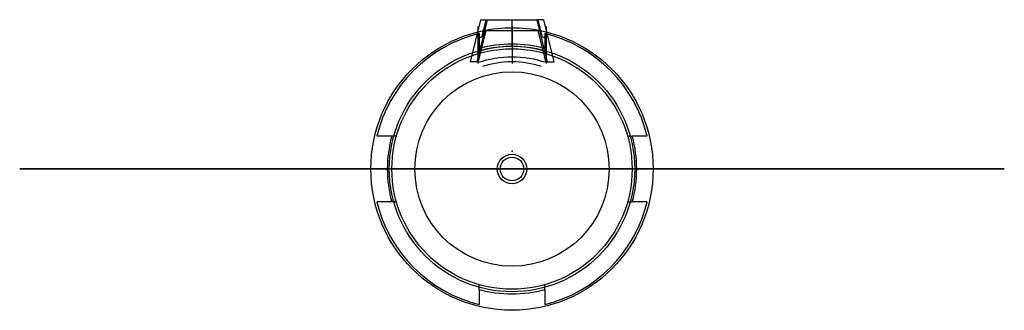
# Model space of a CAD drawing. Header units: inches. Extents: x -3.75 to 3.75, y -1.07 to 1.14.
import ezdxf

# ---------------------------------------------------------------- set-up
doc = ezdxf.new("R2010")
doc.units = ezdxf.units.IN
doc.header["$MEASUREMENT"] = 0
for name, color, linetype in [('Flask - Petite - Modular v9_Sketch1', 7, 'Continuous'), ('Modular - Placebo - Bayonet Connector v4_Sketch1', 7, 'Continuous'), ('Modular - Placebo - Bayonet Connector v4_Sketch2', 7, 'Continuous'), ('Modular - Placebo - Bayonet Connector v4_Sketch3', 7, 'Continuous'), ('Modular - Placebo - Bayonet Connector v4_Sketch4', 7, 'Continuous'), ('Modular - Placebo - Bayonet Connector v4_Sketch5', 7, 'Continuous'), ('Modular - Placedo - Cord Set v4_Sketch1', 7, 'Continuous'), ('Modular - Placedo - Cord Set v4_Sketch2', 7, 'Continuous'), ('Modular - Placedo - Cord Set v4_Sketch3', 7, 'Continuous'), ('Modular - Placedo - Cord Set v4_Sketch4', 7, 'Continuous')]:
    doc.layers.add(name, color=color, linetype=linetype)

# ---------------------------------------------------------------- blocks, each defined once
blk = doc.blocks.new('Modular-Placebo-BayonetConnectorv4')
at = {"layer": 'Modular - Placebo - Bayonet Connector v4_Sketch1'}
blk.add_circle((0, 0), 0.915, dxfattribs=at)
blk.add_point((0, 0), dxfattribs=at)
at = {"layer": 'Modular - Placebo - Bayonet Connector v4_Sketch2'}
for p, q in [((0, 1.06, 0.44), (0, 0.95, 0.44)), ((-0.25, 1.0301, 0.44), (-0.25, 0.9165, 0.44)), ((0.25, 1.0301, 0.44), (0.25, 0.9165, 0.44)), ((-0.25, 0.8802, 0.44), (-0.25, 0.9165, 0.44)), ((0.25, 0.8802, 0.44), (0.25, 0.9165, 0.44)), ((-0.9165, 0.25, 0.44), (-1.0301, 0.25, 0.44)), ((-0.8802, 0.25, 0.44), (-0.9165, 0.25, 0.44)), ((0.8802, 0.25, 0.44), (0.9165, 0.25, 0.44)), ((1.0301, 0.25, 0.44), (0.9165, 0.25, 0.44)), ((-0.9165, -0.25, 0.44), (-1.0301, -0.25, 0.44)), ((-0.8802, -0.25, 0.44), (-0.9165, -0.25, 0.44)), ((0.8802, -0.25, 0.44), (0.9165, -0.25, 0.44)), ((1.0301, -0.25, 0.44), (0.9165, -0.25, 0.44)), ((-0.25, -0.9165, 0.44), (-0.25, -0.8802, 0.44)), ((0.25, -0.9165, 0.44), (0.25, -0.8802, 0.44)), ((-0.25, -0.9165, 0.44), (-0.25, -1.0301, 0.44)), ((0.25, -0.9165, 0.44), (0.25, -1.0301, 0.44))]:
    blk.add_line(p, q, dxfattribs=at)
blk.add_circle((0, 0, 0.44), 0.915, dxfattribs=at)
for radius, start, end in [(1.06, 103.64168, 166.35832), (1.06, 13.64168, 76.35832), (0.95, 74.74248, 105.25752), (0.95, 164.74248, 195.25752), (0.95, 344.74248, 15.25752), (1.06, 193.64168, 256.35832), (1.06, 283.64168, 346.35832), (0.95, 254.74248, 285.25752)]:
    blk.add_arc((0, 0, 0.44), radius, start, end, dxfattribs=at)
blk.add_point((0, 0, 0.44), dxfattribs=at)
at = {"layer": 'Modular - Placebo - Bayonet Connector v4_Sketch3'}
for p, q in [((-0.26, 1.0829, 1.3345), (-0.26, 0.8029, 1.3345)), ((0, 1.0829, 1.3345), (0, 0.8029, 1.3345)), ((0.26, 1.0829, 1.3345), (0.26, 0.8029, 1.3345))]:
    blk.add_line(p, q, dxfattribs=at)
for radius in [1.075, 0.9345]:
    blk.add_circle((0, 0, 1.3345), radius, dxfattribs=at)
for radius, start, end in [(0.9424, 73.98976, 106.02082), (0.8424, 72.02807, 107.98388)]:
    blk.add_arc((0.0001, 0.0079, 1.3345), radius, start, end, dxfattribs=at)
blk.add_point((0, 0, 1.3345), dxfattribs=at)
at = {"layer": 'Modular - Placebo - Bayonet Connector v4_Sketch4'}
for p, q in [((-0.2, 1.05, 1.3345), (-0.26, 0.8091, 1.3345)), ((0.2, 1.05, 1.3345), (-0.2, 1.05, 1.3345)), ((0.26, 0.8092, 1.3345), (0.2, 1.05, 1.3345)), ((-0.26, 0.9137, 1.3345), (-0.26, 0.8091, 1.3345)), ((0.26, 0.8092, 1.3345), (0.26, 0.9137, 1.3345))]:
    blk.add_line(p, q, dxfattribs=at)
for radius, start, end in [(0.9424, 73.98976, 106.02082), (0.8424, 72.02807, 107.98388)]:
    blk.add_arc((0.0001, 0.0079, 1.3345), radius, start, end, dxfattribs=at)
blk.add_point((0, 0, 1.3345), dxfattribs=at)
at = {"layer": 'Modular - Placebo - Bayonet Connector v4_Sketch5'}
for p, q in [((-0.2395, 1.1356, 1.317), (-0.3198, 0.8149, 1.3479)), ((-0.1886, 1.1355, 1.317), (-0.2689, 0.8149, 1.3479)), ((-0.2395, 1.1356, 1.317), (-0.1886, 1.1355, 1.317)), ((-0.2, 1.1313, 1.3175), (-0.2321, 1.0031, 1.3298)), ((0.2, 1.1313, 1.3175), (-0.2, 1.1313, 1.3175)), ((0, 0.9325, 1.3366), (0, 1.1313, 1.3175)), ((0.2405, 1.1356, 1.317), (0.1886, 1.1355, 1.317)), ((0.1886, 1.1355, 1.317), (0.2689, 0.8149, 1.3479)), ((0.2321, 1.0032, 1.3298), (0.2, 1.1313, 1.3175)), ((0.2395, 1.1356, 1.317), (0.3198, 0.8149, 1.3479)), ((-0.26, 0.9956, 1.3305), (-0.26, 0.8915, 1.3405)), ((0.26, 0.8916, 1.3405), (0.26, 0.9956, 1.3305)), ((-0.2689, 0.8149, 1.3479), (-0.3198, 0.8149, 1.3479)), ((0, 0.8149, 1.3479), (0.0002, 0.8149, 1.3479)), ((0.2689, 0.8149, 1.3479), (0.3198, 0.8149, 1.3479))]:
    blk.add_line(p, q, dxfattribs=at)
at = {"layer": 'Modular - Placebo - Bayonet Connector v4_Sketch5', "extrusion": (0, 0.095846, 0.995396)}
for radius, start, end in [(0.9424, 284.26201, 286.02082), (0.8424, 252.02807, 287.98388)]:
    blk.add_arc((-0.0001, 0.0423, 1.4198), radius, start, end, dxfattribs=at)
at = {"layer": 'Modular - Placebo - Bayonet Connector v4_Sketch5', "extrusion": (4.51028e-17, 0.095846, 0.995396)}
blk.add_arc((-0.0001, 0.0423, 1.4198), 0.9424, 253.98976, 255.74871, dxfattribs=at)
at = {"layer": 'Modular - Placebo - Bayonet Connector v4_Sketch5', "extrusion": (-3.1572e-16, 0.095846, 0.995396)}
blk.add_arc((-0.0001, 0.0423, 1.4198), 0.7243, 252.02807, 287.98388, dxfattribs=at)
at = {"layer": 'Modular - Placebo - Bayonet Connector v4_Sketch5'}
blk.add_point((0, 0.1361, 1.4133), dxfattribs=at)
blk = doc.blocks.new('Modular-Placedo-CordSetv4')
at = {"layer": 'Modular - Placedo - Cord Set v4_Sketch1'}
for p, q in [((-1.163, 0, -0.337), (-1.163, 0, 2.337)), ((-1.163, 0), (1.163, 0)), ((-1.163, 0), (-1.163, 0, 3.5)), ((0, 0, 3.5), (0, 0, -1.5)), ((0, 0), (0, 0, 3.5)), ((1.163, 0), (1.163, 0, 3.5)), ((1.163, 0, 2.337), (1.163, 0, -0.337))]:
    blk.add_line(p, q, dxfattribs=at)
at = {"layer": 'Modular - Placedo - Cord Set v4_Sketch1', "extrusion": (0, 1, 0)}
for centre, start, end in [((0, -0.337), 180, 0), ((0, 2.337), 0, 180)]:
    blk.add_arc(centre, 1.163, start, end, dxfattribs=at)
at = {"layer": 'Modular - Placedo - Cord Set v4_Sketch1'}
blk.add_point((0, 0), dxfattribs=at)
at = {"layer": 'Modular - Placedo - Cord Set v4_Sketch2'}
blk.add_circle((0, 0), 0.1125, dxfattribs=at)
blk.add_point((0, 0), dxfattribs=at)
at = {"layer": 'Modular - Placedo - Cord Set v4_Sketch3'}
blk.add_circle((0, 0), 0.09, dxfattribs=at)
blk.add_point((0, 0), dxfattribs=at)
at = {"layer": 'Modular - Placedo - Cord Set v4_Sketch4'}
blk.add_circle((0, 0), 0.74, dxfattribs=at)
blk.add_point((0, 0), dxfattribs=at)

msp = doc.modelspace()

# ---------------------------------------------------------------- linework, layer by layer
at = {"layer": 'Flask - Petite - Modular v9_Sketch1'}
for p, q in [((-3.7501, 0, 5), (-3.75, 0, -2)), ((-3.75, 0, -2), (3.75, 0, -2)), ((-1.06, 0, 5), (-3.75, 0, -2)), ((-2.5, 0), (3, 0)), ((-2.5, 0, 5), (3, 0, 5)), ((-2.385, 0, -3), (2.385, 0, -3)), ((-1.06, 0, 5.5), (1.06, 0, 5.5)), ((-1.06, 0, 5.5), (-1.06, 0, -2.5)), ((0, 0, 5.5), (0, 0, -3)), ((1.06, 0, 5.5), (1.06, 0, 5.5)), ((1.06, 0, 5.5), (1.06, 0, -2.5)), ((1.06, 0, 5), (3.75, 0, -2)), ((3.75, 0, 5.5), (3.75, 0, -2))]:
    msp.add_line(p, q, dxfattribs=at)
at = {"layer": 'Flask - Petite - Modular v9_Sketch1', "extrusion": (0, 1, 0)}
msp.add_arc((0, 4.5313), 7.5313, 240.13717, 299.86283, dxfattribs=at)
at = {"layer": 'Flask - Petite - Modular v9_Sketch1'}
msp.add_point((0, 0), dxfattribs=at)

# ---------------------------------------------------------------- block references
for name, p in [('Modular-Placebo-BayonetConnectorv4', (0, 0, 12.8524)), ('Modular-Placedo-CordSetv4', (0, 0, 12.954))]:
    msp.add_blockref(name, p)

doc.saveas('drawing.dxf')
